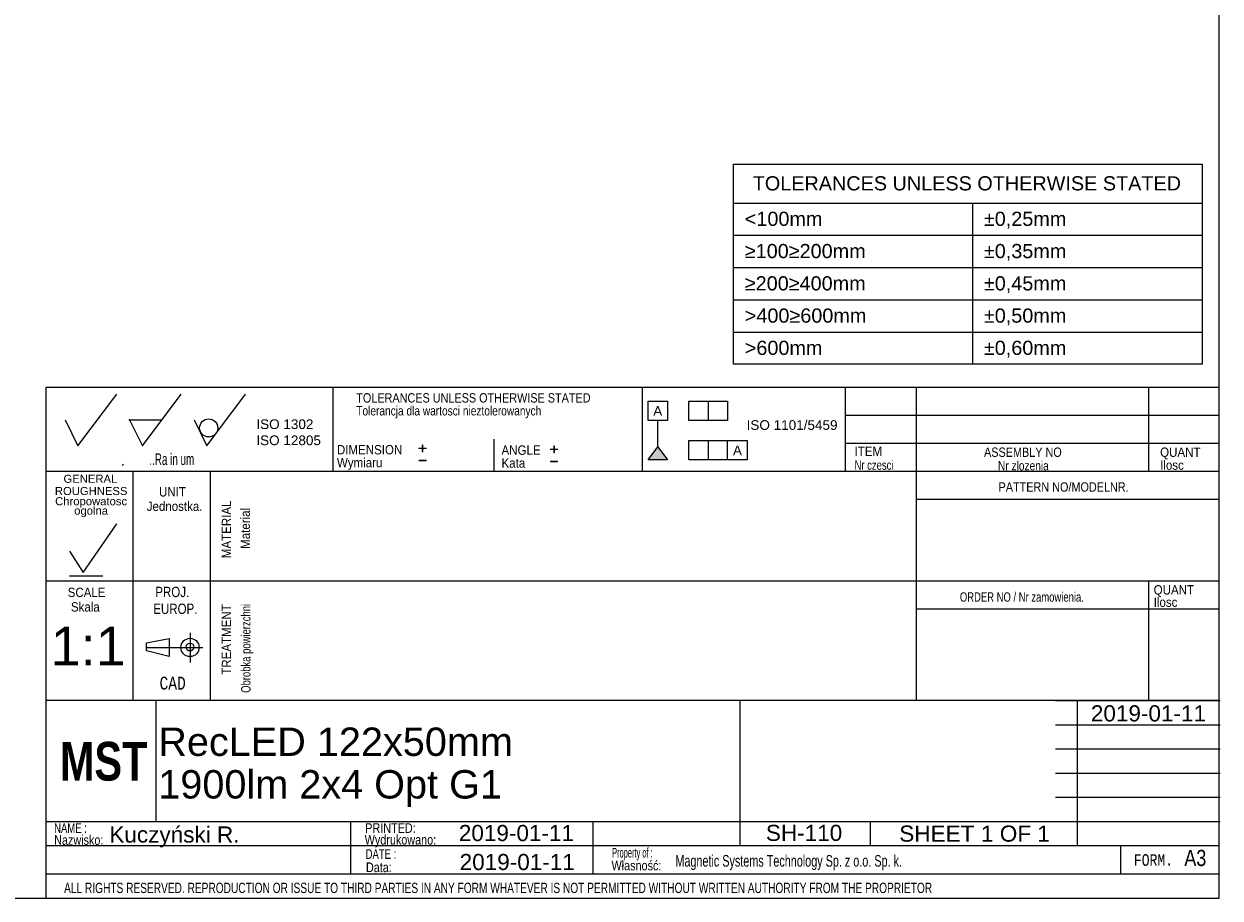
# Model space of a CAD drawing. Header units: millimetres. Extents: x 16 to 406, y 14 to 285.
# Tile 2 of 3: x 220 to 406, y 14 to 149. Entities that reach past the tile are written whole.
import ezdxf
from ezdxf.enums import TextEntityAlignment as Align
from ezdxf.lldxf.tags import DXFTag

# ---------------------------------------------------------------- set-up
doc = ezdxf.new("R2010")
doc.units = ezdxf.units.MM
doc.layers.add('10', color=7, linetype='Continuous')
doc.layers.add('Default', color=7, linetype='Continuous')
doc.styles.add('SEACAD_Arial', font='arial.ttf')
doc.styles.add('SEACAD_Lucida_Console', font='lucon.TTF', dxfattribs={"width": 0.8})
tags = doc.linetypes.add('CENTER2', pattern=[28.575, 19.05, -3.175, 3.175, -3.175]).pattern_tags.tags
tags[10:11] = [DXFTag(74, 4), DXFTag(75, 0), DXFTag(340, '0'), DXFTag(46, 0.0), DXFTag(50, 0.0), DXFTag(44, 0.0), DXFTag(45, 0.0)]
tags[8:9] = [DXFTag(74, 4), DXFTag(75, 0), DXFTag(340, '0'), DXFTag(46, 0.0), DXFTag(50, 0.0), DXFTag(44, 0.0), DXFTag(45, 0.0)]
tags[6:7] = [DXFTag(74, 4), DXFTag(75, 0), DXFTag(340, '0'), DXFTag(46, 0.0), DXFTag(50, 0.0), DXFTag(44, 0.0), DXFTag(45, 0.0)]
tags[4:5] = [DXFTag(74, 4), DXFTag(75, 0), DXFTag(340, '0'), DXFTag(46, 0.0), DXFTag(50, 0.0), DXFTag(44, 0.0), DXFTag(45, 0.0)]

# ---------------------------------------------------------------- blocks, each defined once
blk = doc.blocks.new('SE')
at = {"color": 7, "linetype": 'Continuous'}
for p, q in [((330.32, 121.32), (403.03, 121.32)), ((367.39, 121.32), (367.39, 116.32)), ((330.32, 116.32), (403.03, 116.32)), ((367.39, 116.32), (367.39, 111.32)), ((330.32, 111.32), (403.03, 111.32)), ((367.39, 111.32), (367.39, 106.32)), ((330.32, 106.32), (403.03, 106.32)), ((367.39, 106.32), (367.39, 101.32)), ((330.32, 101.32), (403.03, 101.32)), ((367.39, 101.32), (367.39, 96.32))]:
    blk.add_line(p, q, dxfattribs=at)
blk.add_lwpolyline([(330.32, 96.32), (330.32, 127.32), (403.03, 127.32), (403.03, 96.32), (330.32, 96.32)], dxfattribs=at)
at = {"color": 7, "linetype": 'Continuous', "style": 'SEACAD_Arial'}
for s, p in [('TOLERANCES UNLESS OTHERWISE STATED', (333.31, 125.47)), ('<100mm', (332.08, 119.97)), ('±0,25mm', (369.16, 119.97)), ('≥100≥200mm', (332.08, 114.97)), ('±0,35mm', (369.16, 114.97)), ('≥200≥400mm', (332.08, 109.97)), ('±0,45mm', (369.16, 109.97)), ('>400≥600mm', (332.08, 104.97)), ('±0,50mm', (369.16, 104.97)), ('±0,60mm', (369.16, 99.97)), ('>600mm', (332.08, 99.97))]:
    blk.add_text(s, height=2.2, dxfattribs=at).set_placement(p, align=Align.TOP_LEFT)
blk = doc.blocks.new('SEANNOT_GROUP13')
at = {"layer": 'Default', "color": 7, "linetype": 'Continuous', "style": 'SEACAD_Arial'}
for s, p in [('RecLED 122x50mm ', (241.12, 40.01)), ('1900lm 2x4 Opt G1', (241.12, 33.41))]:
    blk.add_text(s, height=4.4, dxfattribs=at).set_placement(p, align=Align.TOP_LEFT)
blk = doc.blocks.new('SEANNOT_GROUP14')
at = {"layer": 'Default', "color": 7, "linetype": 'Continuous', "style": 'SEACAD_Arial'}
blk.add_text('Kuczyński R.', height=2.5, dxfattribs=at).set_placement((233.53, 24.68), align=Align.TOP_LEFT)
blk = doc.blocks.new('SEANNOT_GROUP15')
at = {"layer": 'Default', "color": 7, "linetype": 'Continuous', "style": 'SEACAD_Arial'}
blk.add_text('SH-110', height=2.5, dxfattribs=at).set_placement((335.35, 24.93), align=Align.TOP_LEFT)
blk = doc.blocks.new('SEANNOT_GROUP16')
at = {"layer": 'Default', "color": 7, "linetype": 'Continuous', "style": 'SEACAD_Arial'}
blk.add_text('2019-01-11', height=2.5, dxfattribs=at).set_placement((287.86, 20.42), align=Align.TOP_LEFT)
blk = doc.blocks.new('SEANNOT_GROUP17')
at = {"layer": 'Default', "color": 7, "linetype": 'Continuous', "style": 'SEACAD_Arial'}
blk.add_text('1:1', height=6, dxfattribs=at).set_placement((224.43, 55.64), align=Align.TOP_LEFT)
blk = doc.blocks.new('SEANNOT_GROUP18')
at = {"layer": 'Default', "color": 7, "linetype": 'Continuous', "style": 'SEACAD_Arial'}
blk.add_text('2019-01-11', height=2.5, dxfattribs=at).set_placement((287.73, 24.91), align=Align.TOP_LEFT)
blk = doc.blocks.new('SEANNOT_GROUP19')
at = {"layer": 'Default', "color": 7, "linetype": 'Continuous', "style": 'SEACAD_Arial'}
for s, p in [('SHEET ', (356.04, 24.82)), ('1', (368.7, 24.82)), (' OF ', (370.66, 24.82)), ('1', (377.45, 24.82))]:
    blk.add_text(s, height=2.5, dxfattribs=at).set_placement(p, align=Align.TOP_LEFT)
blk = doc.blocks.new('SEANNOT_GROUP20')
at = {"layer": 'Default', "color": 7, "linetype": 'Continuous', "style": 'SEACAD_Arial'}
blk.add_text('2019-01-11', height=2.5, dxfattribs=at).set_placement((385.75, 43.46), align=Align.TOP_LEFT)

msp = doc.modelspace()

# ---------------------------------------------------------------- hatches: boundary and pattern name
at = {"layer": 'Default', "linetype": 'Continuous'}
msp.add_hatch(color=7, dxfattribs=at).paths.add_polyline_path([(318.589, 83.506), (317.089, 81.521), (320.089, 81.521)])

# ---------------------------------------------------------------- linework, layer by layer
at = {"layer": '10', "color": 7, "linetype": 'Continuous'}
for p, q in [((228.666, 83.702), (234.666, 91.702)), ((238.666, 83.702), (244.666, 91.702)), ((248.666, 83.702), (254.666, 91.702)), ((268.166, 92.702), (268.166, 79.702)), ((316.166, 92.702), (316.166, 79.702)), ((347.666, 92.702), (347.666, 79.702)), ((358.666, 92.702), (358.666, 44.202)), ((394.666, 92.702), (394.666, 79.702)), ((226.666, 87.702), (228.666, 83.702)), ((236.666, 87.702), (241.666, 87.702)), ((236.666, 87.702), (238.666, 83.702)), ((246.666, 87.702), (248.666, 83.702)), ((405.666, 88.369), (347.666, 88.369)), ((293.166, 84.702), (293.166, 79.702)), ((405.666, 84.036), (347.666, 84.036)), ((235.541, 80.629), (235.717, 80.835)), ((405.666, 79.702), (223.666, 79.702)), ((237.166, 79.702), (237.166, 44.202)), ((237.166, 79.702), (237.166, 45.702)), ((249.166, 79.702), (249.166, 44.202)), ((405.666, 75.369), (358.666, 75.369)), ((229.469, 64.067), (234.668, 71.572)), ((227.327, 67.349), (229.469, 64.067)), ((227.327, 63.528), (232.526, 63.528)), ((405.666, 62.702), (223.666, 62.702)), ((394.666, 62.702), (394.666, 44.202)), ((405.666, 58.369), (358.666, 58.369)), ((239.312, 53.117), (242.798, 53.809)), ((242.798, 53.809), (242.798, 51.041)), ((246.041, 54.678), (246.041, 50.07)), ((246.041, 54.678), (246.041, 50.07)), ((239.312, 51.925), (239.312, 53.117)), ((242.798, 51.041), (239.312, 51.925)), ((331.291, 44.202), (223.666, 44.202)), ((331.166, 44.202), (223.666, 44.202)), ((240.77, 25.544), (240.77, 44.294)), ((380.291, 44.202), (405.791, 44.202)), ((383.666, 21.702), (383.666, 44.202)), ((380.291, 40.452), (405.791, 40.452)), ((380.291, 36.702), (405.791, 36.702)), ((380.291, 32.952), (405.791, 32.952)), ((380.291, 29.202), (405.791, 29.202)), ((223.666, 25.452), (405.791, 25.452)), ((270.926, 25.414), (270.926, 17.289)), ((308.524, 25.452), (308.524, 17.327)), ((351.541, 25.452), (351.541, 21.702)), ((223.666, 21.702), (380.291, 21.702)), ((390.354, 21.702), (390.354, 17.327)), ((223.666, 17.327), (405.666, 17.327))]:
    msp.add_line(p, q, dxfattribs=at)
at = {"layer": '10', "color": 7, "linetype": 'CENTER2'}
msp.add_line((239.312, 52.425), (248.028, 52.425), dxfattribs=at)
at = {"layer": '10', "color": 7, "linetype": 'Continuous'}
for points in [[(405.666, 13.577), (405.666, 284.577), (15.666, 284.577), (15.666, 13.577), (405.666, 13.577)], [(405.666, 13.577), (405.666, 92.702), (223.666, 92.702), (223.666, 13.577), (405.666, 13.577)], [(331.291, 44.202), (331.291, 21.702), (405.666, 21.702), (405.666, 44.202), (331.291, 44.202)]]:
    msp.add_lwpolyline(points, dxfattribs=at)
for centre, radius in [((248.939, 86.457), 1.402), ((246.041, 52.425), 1.415), ((246.041, 52.484), 0.607)]:
    msp.add_circle(centre, radius, dxfattribs=at)
msp.add_point((236.666, 87.702), dxfattribs=at)
at = {"layer": 'Default', "color": 7, "linetype": 'Continuous'}
for p, q in [((317.089, 87.611), (317.089, 90.611)), ((317.089, 90.611), (320.089, 90.611)), ((320.089, 90.611), (320.089, 87.611)), ((323.424, 87.611), (323.424, 90.611)), ((323.424, 90.611), (329.424, 90.611)), ((326.424, 90.611), (326.424, 87.611)), ((329.424, 90.611), (329.424, 87.611)), ((320.089, 87.611), (317.089, 87.611)), ((318.589, 83.506), (318.589, 87.611)), ((329.424, 87.611), (323.424, 87.611)), ((317.089, 81.521), (318.589, 83.506)), ((318.589, 83.506), (320.089, 81.521)), ((323.424, 81.521), (323.424, 84.521)), ((323.424, 84.521), (332.424, 84.521)), ((326.424, 84.521), (326.424, 81.521)), ((329.424, 81.521), (329.424, 84.521)), ((332.424, 84.521), (332.424, 81.521)), ((320.089, 81.521), (317.089, 81.521)), ((332.424, 81.521), (323.424, 81.521))]:
    msp.add_line(p, q, dxfattribs=at)

# ---------------------------------------------------------------- block references
msp.add_blockref('SE', (0, 0))
at = {"layer": 'Default'}
for name in ['SEANNOT_GROUP17', 'SEANNOT_GROUP20', 'SEANNOT_GROUP13', 'SEANNOT_GROUP14', 'SEANNOT_GROUP18', 'SEANNOT_GROUP15', 'SEANNOT_GROUP19', 'SEANNOT_GROUP16']:
    msp.add_blockref(name, (0, 0), dxfattribs=at)

# ---------------------------------------------------------------- texts
at = {"layer": '10', "attachment_point": 1}
for s, insert, char_height, width, style in [('{\\farial rounded mt|b0||i0||c0|p34;\\C7;\\H1.45000002;\\W0.83002;TOLERANCES UNLESS OTHERWISE STATED}', (271.823, 91.84), 1.45, 38.61414, 'SEACAD_Arial'), ('{\\farial rounded mt|b0||i0||c0|p34;\\C7;\\H1.45000002;\\W0.77704;Tolerancja dla wartosci nieztolerowanych}', (271.823, 89.84), 1.45, 36.02936, 'SEACAD_Arial'), ('{\\farial rounded mt|b0||i0||c0|p34;\\C7;\\H1.45000002;\\W0.883;DIMENSION}', (268.823, 83.801), 1.45, 10.15001, 'SEACAD_Arial'), ('{\\farial rounded mt|b0||i0||c0|p34;\\C7;\\H1.45000002;\\W0.883;ANGLE}', (294.351, 83.737), 1.45, 6.05218, 'SEACAD_Arial'), ('{\\farial rounded mt|b0||i0||c0|p34;\\C7;\\H1.45000002;\\W0.883;ITEM}', (349.106, 83.545), 1.45, 4.25544, 'SEACAD_Arial'), ('{\\farial rounded mt|b0||i0||c0|p34;\\C7;\\H1.8;\\W0.608;..Ra in um}', (239.73, 82.502), 1.8, 8.92175, 'SEACAD_Arial'), ('{\\farial rounded mt|b0||i0||c0|p34;\\C7;\\H1.45000002;\\W0.883;Wymiaru}', (268.823, 81.801), 1.45, 8.67569, 'SEACAD_Arial'), ('{\\farial rounded mt|b0||i0||c0|p34;\\C7;\\H1.45000002;\\W0.883;Kata}', (294.351, 81.737), 1.45, 5.07501, 'SEACAD_Arial'), ('{\\farial rounded mt|b0||i0||c0|p34;\\C7;\\H1.45000002;\\W0.83002;ASSEMBLY NO}', (369.185, 83.418), 1.45, 12.82936, 'SEACAD_Arial'), ('{\\farial rounded mt|b0||i0||c0|p34;\\C7;\\H1.45000002;\\W0.883;QUANT}', (396.497, 83.418), 1.45, 6.24131, 'SEACAD_Arial'), ('{\\farial rounded mt|b0||i0||c0|p34;\\C7;\\H1.45000002;\\W0.72406;Nr czesci }', (349.106, 81.418), 1.45, 7.78588, 'SEACAD_Arial'), ('{\\farial rounded mt|b0||i0||c0|p34;\\C7;\\H1.45000002;\\W0.77704;Nr zlozenia}', (371.349, 81.319), 1.45, 9.50428, 'SEACAD_Arial'), ('{\\farial rounded mt|b0||i0||c0|p34;\\C7;\\H1.45000002;\\W0.883;Ilosc}', (396.497, 81.418), 1.45, 6.93479, 'SEACAD_Arial'), ('{\\farial rounded mt|b0||i0||c0|p34;\\C7;\\H1.45000002;\\W0.83002;PATTERN NO/MODELNR.}', (371.438, 78.024), 1.45, 21.43479, 'SEACAD_Arial'), ('{\\farial rounded mt|b0||i0||c0|p34;\\C7;\\H1.45000002;\\W0.883;UNIT}', (241.233, 77.275), 1.45, 4.16088, 'SEACAD_Arial'), ('{\\farial rounded mt|b0||i0||c0|p34;\\C7;\\H1.45000002;\\W0.883;Jednostka.}', (239.329, 75.036), 1.45, 8.72628, 'SEACAD_Arial'), ('{\\farial rounded mt|b0||i0||c0|p34;\\C7;\\H1.45000002;\\W0.883;SCALE}', (227.067, 61.69), 1.45, 5.86305, 'SEACAD_Arial'), ('{\\farial rounded mt|b0||i0||c0|p34;\\C7;\\H1.60000002;\\W0.8;PROJ.}', (240.654, 61.826), 1.6, 5.11305, 'SEACAD_Arial'), ('{\\farial rounded mt|b0||i0||c0|p34;\\C7;\\H1.45000002;\\W0.883;QUANT}', (395.497, 62.085), 1.45, 6.24131, 'SEACAD_Arial'), ('{\\farial rounded mt|b0||i0||c0|p34;\\C7;\\H1.45000002;\\W0.883;Skala}', (227.568, 59.436), 1.45, 5.77723, 'SEACAD_Arial'), ('{\\farial rounded mt|b0||i0||c0|p34;\\C7;\\H1.45000002;\\W0.72406;ORDER NO / Nr zamowienia.}', (365.438, 60.97), 1.45, 25.03089, 'SEACAD_Arial'), ('{\\farial rounded mt|b0||i0||c0|p34;\\C7;\\H1.45000002;\\W0.883;Ilosc}', (395.497, 60.165), 1.45, 6.93479, 'SEACAD_Arial'), ('{\\farial rounded mt|b0||i0||c0|p34;\\C7;\\H1.60000002;\\W0.8;EUROP.}', (240.336, 59.22), 1.6, 6.64349, 'SEACAD_Arial'), ('{\\fLucida Console|b0||i0||c0|p34;\\C7;\\H1.99999998;\\W0.8;CAD}', (241.316, 47.895), 2, 4.53334, 'SEACAD_Lucida_Console'), ('{\\farial rounded mt|b0||i0||c0|p34;\\C7;\\H1.5;\\W0.704;NAME :}', (224.968, 25.176), 1.5, 5.5761, 'SEACAD_Arial'), ('{\\farial rounded mt|b0||i0||c0|p34;\\C7;\\H1.5;\\W0.8;PRINTED:}', (273.216, 25.176), 1.5, 8.9879, 'SEACAD_Arial'), ('{\\farial rounded mt|b0||i0||c0|p34;\\C7;\\H1.5;\\W0.8;Nazwisko:}', (224.968, 23.329), 1.5, 7.67838, 'SEACAD_Arial'), ('{\\farial rounded mt|b0||i0||c0|p34;\\C7;\\H1.5;\\W0.8;Wydrukowano:}', (273.128, 23.366), 1.5, 11.43865, 'SEACAD_Arial'), ('{\\farial rounded mt|b0||i0||c0|p34;\\C7;\\H1.5;\\W0.704;DATE :}', (273.282, 21.148), 1.5, 5.2174, 'SEACAD_Arial'), ('{\\farial rounded mt|b0||i0||c0|p34;\\C7;\\H1.5;\\W0.46208;Property of :}', (311.497, 21.358), 1.5, 8.86958, 'SEACAD_Arial'), ('{\\fLucida Console|b0||i0||c0|p34;\\C7;\\H1.8;\\W0.8;FORM.}', (392.416, 20.377), 1.8, 6.80001, 'SEACAD_Lucida_Console'), ('{\\farial rounded mt|b0||i0||c0|p34;\\C7;\\H2.50000002;\\W0.8;A3}', (400.244, 21.047), 2.5, 3.31523, 'SEACAD_Arial'), ('{\\farial rounded mt|b0||i0||c0|p34;\\C7;\\H1.5;\\W0.8;Data:}', (273.325, 19.098), 1.5, 6.19566, 'SEACAD_Arial'), ('{\\farial rounded mt|b0||i0||c0|p34;\\C7;\\H1.5;\\W0.8;Własność:}', (311.414, 19.374), 1.5, 10.89131, 'SEACAD_Arial'), ('{\\farial rounded mt|b0||i0||c0|p34;\\C7;\\H1.8;\\W0.667;Magnetic Systems Technology Sp. z o.o. Sp. k.}', (321.317, 20.244), 1.8, 58.30436, 'SEACAD_Arial'), ('{\\farial rounded mt|b0||i0||c0|p34;\\C7;\\H1.60000002;\\W0.704;ALL RIGHTS RESERVED. REPRODUCTION OR ISSUE TO THIRD PARTIES IN ANY FORM WHATEVER IS NOT PERMITTED WITHOUT WRITTEN AUTHORITY FROM THE PROPRIETOR}', (226.514, 15.955), 1.6, 148.00001, 'SEACAD_Arial')]:
    msp.add_mtext(s, dxfattribs=dict(at, insert=insert, char_height=char_height, width=width, style=style))
at = {"layer": '10', "char_height": 1.25, "attachment_point": 1}
for s, insert, width in [('{\\fArial|b0||i0||c0|p34;\\C7;\\H1.2499998;\\W1.;GENERAL}', (226.419, 79.196), 8.3424), ('{\\fArial|b0||i0||c0|p34;\\C7;\\H1.2499998;\\W1.;ROUGHNESS}', (225.084, 77.302), 11.22283)]:
    msp.add_mtext(s, dxfattribs=dict(at, insert=insert, width=width))
at = {"layer": '10', "insert": (230.703, 74.174), "char_height": 1.25, "width": 11.65265, "attachment_point": 5, "line_spacing_factor": 0.7}
msp.add_mtext('{\\fArial|b0||i0||c0|p34;\\C7;\\H1.24999998;\\W1.;Chropowatosc\\P}{\\fArial|b0||i0||c0|p34;\\C7;\\H1.24999998;\\W1.;ogolna}', dxfattribs=at)
at = {"layer": '10', "char_height": 1.45, "attachment_point": 1, "rotation": 89.99999, "style": 'SEACAD_Arial'}
for s, insert, width in [('{\\farial rounded mt|b0||i0||c0|p34;\\C7;\\H1.45000002;\\W0.883;MATERIAL}', (250.968, 66.261), 8.92066), ('{\\farial rounded mt|b0||i0||c0|p34;\\C7;\\H1.45000002;\\W0.883;Material}', (253.888, 67.703), 7.15315), ('{\\farial rounded mt|b0||i0||c0|p34;\\C7;\\H1.45000002;\\W0.72406;Obrobka powierzchni}', (253.968, 45.395), 17.04755), ('{\\farial rounded mt|b0||i0||c0|p34;\\C7;\\H1.45000002;\\W0.883;TREATMENT}', (250.968, 48.199), 10.87501)]:
    msp.add_mtext(s, dxfattribs=dict(at, insert=insert, width=width))
at = {"layer": 'Default'}
for s, insert, char_height, width, attachment_point in [('{\\fArial CE|b0||i0||c0|p34;\\C7;\\H1.5;\\W1.;A}', (318.583, 89.835), 1.5, 1.40218, 2), ('{\\fArial|b0||i0||c0|p34;\\C7;\\H1.5;\\W1.;ISO 1302 \\P}{\\fArial|b0||i0||c0|p34;\\C7;\\H1.5;\\W1.;ISO 12805}', (256.327, 87.785), 1.5, 10.48633, 1), ('{\\fArial|b0||i0||c0|p34;\\C7;\\H1.5;\\W1.;ISO 1101/5459}', (339.414, 87.653), 1.5, 14.66134, 2), ('{\\fSolid Edge ISO|b0||i0||c0|p34;\\C7;\\H2.5;\\W1.;+\\P}', (281.293, 84.797), 2.5, 1.88245, 1), ('{\\fSolid Edge ISO|b0||i0||c0|p34;\\C7;\\H2.5;\\W1.;+\\P}', (301.686, 84.64), 2.5, 1.88245, 1), ('{\\fArial CE|b0||i0||c0|p34;\\C7;\\H1.5;\\W1.;A}', (330.939, 83.709), 1.5, 1.40218, 2), ('{\\fSolid Edge ISO|b0||i0||c0|p34;\\C7;\\H2.5;\\W1.;-\\P}', (281.293, 82.914), 2.5, 1.88245, 1), ('{\\fSolid Edge ISO|b0||i0||c0|p34;\\C7;\\H2.5;\\W1.;-\\P}', (301.686, 82.758), 2.5, 1.88245, 1), ('{\\fImpact|b0||i0||c0|p34;\\C7;\\H6.;\\W1.;MST}', (225.853, 37.789), 6, 14.45318, 1)]:
    msp.add_mtext(s, dxfattribs=dict(at, insert=insert, char_height=char_height, width=width, attachment_point=attachment_point))

doc.saveas('drawing.dxf')
